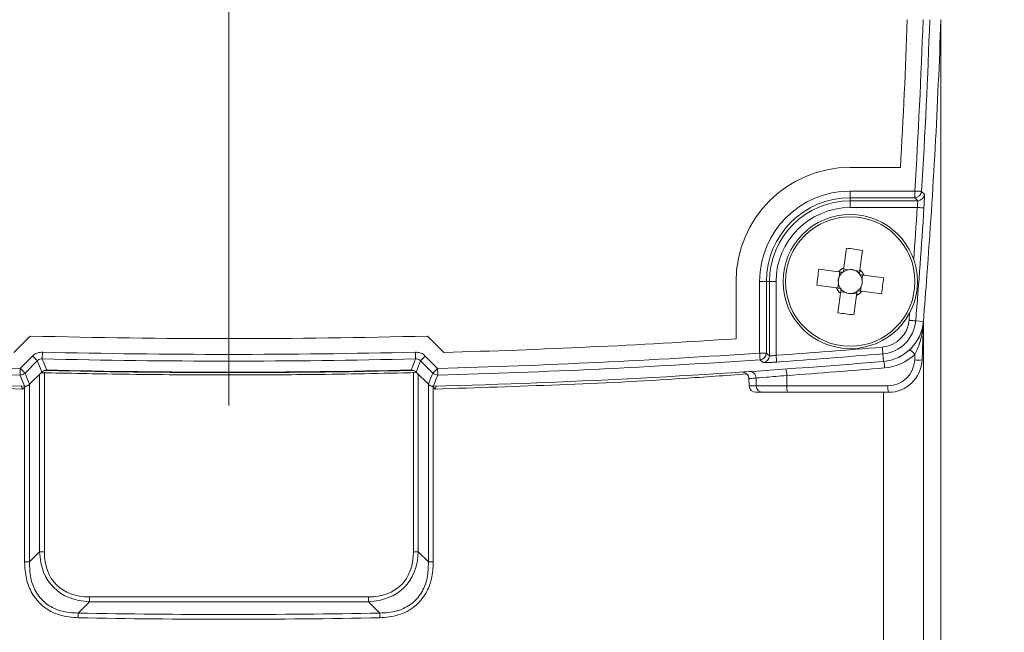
# Model space of a CAD drawing. Header units: millimetres. Extents: x -72 to 415, y 5 to 292.
# Tile 18 of 59: x 91 to 120, y 118 to 136. Entities that reach past the tile are written whole.
import ezdxf

# ---------------------------------------------------------------- set-up
doc = ezdxf.new("R2010")
doc.units = ezdxf.units.MM
doc.linetypes.add('CENTERX2', pattern=[20.32, 12.7, -2.54, 2.54, -2.54])
doc.styles.add('SLDTEXTSTYLE0', font='TXT', dxfattribs={"width": 0.75})
doc.dimstyles.new('SLDDIMSTYLE0', dxfattribs={"dimtxt": 3.5, "dimasz": 3.5, "dimexe": 0, "dimexo": 0.0625, "dimgap": 0.875, "dimtad": 1, "dimdec": 1, "dimrnd": 1e-09, "dimzin": 12, "dimdsep": 46, "dimtxsty": 'SLDTEXTSTYLE0', "dimsah": 1, "dimcen": 0.09, "dimadec": 0, "dimazin": 3, "dimtfac": 1, "dimtofl": 0, "dimtmove": 0, "dimatfit": 3, "dimfxl": 1, "dimfrac": 2, "dimtolj": 1, "dimtzin": 12, "dimarcsym": 0})

# ---------------------------------------------------------------- blocks, each defined once
blk = doc.blocks.new('_D_9')
at = {"color": 7, "linetype": 'Continuous', "lineweight": 0}
for p, q in [((98.14, 147.458), (126.819, 147.458)), ((125.829, 98.931), (125.829, 147.458)), ((113.64, 98.931), (126.819, 98.931))]:
    blk.add_line(p, q, dxfattribs=at)
for points in [[(125.829, 147.458), (125.329, 143.958), (126.329, 143.958)], [(125.829, 98.931), (126.329, 102.431), (125.329, 102.431)]]:
    blk.add_solid(points, dxfattribs=at)
at = {"color": 7, "linetype": 'Continuous', "lineweight": 0, "insert": (121.317, 118.669), "char_height": 3.5, "attachment_point": 1, "rotation": 90, "style": 'SLDTEXTSTYLE0'}
blk.add_mtext('48,5', dxfattribs=at)
blk = doc.blocks.new('_D_10')
at = {"color": 7, "linetype": 'Continuous', "lineweight": 0}
for p, q in [((98.14, 147.458), (132.889, 147.458)), ((131.898, 95.431), (131.898, 147.458)), ((87.301, 95.431), (132.889, 95.431))]:
    blk.add_line(p, q, dxfattribs=at)
for points in [[(131.898, 147.458), (131.398, 143.958), (132.398, 143.958)], [(131.898, 95.431), (132.398, 98.931), (131.398, 98.931)]]:
    blk.add_solid(points, dxfattribs=at)
at = {"color": 7, "linetype": 'Continuous', "lineweight": 0, "insert": (127.387, 118.858), "char_height": 3.5, "attachment_point": 1, "rotation": 90, "style": 'SLDTEXTSTYLE0'}
blk.add_mtext('52', dxfattribs=at)

msp = doc.modelspace()

# ---------------------------------------------------------------- linework, layer by layer
at = {"color": 7, "linetype": 'CENTERX2', "lineweight": 0}
msp.add_line((97.15, 124.969), (97.15, 147.964), dxfattribs=at)
at = {"color": 7, "linetype": 'Continuous', "lineweight": 15}
for p, q in [((118.35, 115.281), (118.35, 136.458)), ((115.65, 132.058), (117.145, 132.058)), ((115.65, 131.155), (115.65, 131.355)), ((117.574, 131.355), (115.65, 131.355)), ((117.574, 131.155), (117.574, 131.355)), ((115.65, 131.155), (117.574, 131.155)), ((115.65, 131.063), (115.65, 131.155)), ((117.66, 131.063), (115.65, 131.063)), ((115.65, 130.863), (115.65, 131.063)), ((115.65, 130.863), (117.645, 130.863)), ((115.599, 129.01), (115.457, 129.029)), ((115.342, 128.942), (115.323, 128.8)), ((115.933, 128.965), (115.791, 128.984)), ((116.001, 128.709), (116.02, 128.851)), ((112.25, 126.952), (112.25, 128.658)), ((112.953, 128.658), (112.953, 126.528)), ((113.153, 128.658), (112.953, 128.658)), ((113.153, 126.528), (113.153, 128.658)), ((113.244, 128.658), (113.153, 128.658)), ((113.244, 128.658), (113.244, 126.443)), ((113.444, 128.658), (113.244, 128.658)), ((113.444, 126.46), (113.444, 128.658)), ((115.298, 128.607), (115.279, 128.466)), ((115.957, 128.375), (115.976, 128.517)), ((115.366, 128.351), (115.508, 128.332)), ((115.7, 128.306), (115.842, 128.287)), ((117.601, 127.487), (117.828, 127.469)), ((117.788, 126.323), (117.828, 127.464)), ((91.234, 127.034), (90.747, 126.547)), ((103.065, 127.034), (103.553, 126.547)), ((90.936, 126.072), (91.302, 126.438)), ((103.363, 126.072), (102.997, 126.438)), ((113.153, 126.528), (112.953, 126.528)), ((116.622, 126.506), (116.642, 126.279)), ((117.577, 126.487), (117.571, 126.323)), ((91.444, 126.297), (91.077, 125.93)), ((102.856, 126.297), (103.222, 125.93)), ((91.21, 125.597), (91.577, 125.963)), ((91.513, 120.607), (91.513, 125.9)), ((91.655, 125.958), (91.655, 120.607)), ((97.15, 125.946), (97.15, 125.875)), ((102.644, 125.958), (102.644, 120.607)), ((103.089, 125.597), (102.722, 125.963)), ((102.786, 120.607), (102.786, 125.9)), ((113.761, 125.859), (113.762, 125.551)), ((90.989, 125.54), (90.977, 125.528)), ((90.977, 125.528), (91.007, 125.457)), ((91.089, 125.539), (91.007, 125.457)), ((91.21, 125.597), (91.21, 120.304)), ((103.089, 125.597), (103.089, 120.304)), ((103.292, 125.457), (103.21, 125.539)), ((103.322, 125.528), (103.292, 125.457)), ((103.322, 125.528), (103.31, 125.54)), ((112.635, 125.769), (112.643, 125.551)), ((112.846, 125.783), (112.854, 125.551)), ((113.762, 125.551), (112.854, 125.551)), ((116.771, 125.551), (113.762, 125.551)), ((112.843, 125.358), (113.052, 125.358)), ((113.052, 125.358), (113.78, 125.358)), ((113.78, 125.358), (116.789, 125.358)), ((91.21, 120.304), (91.513, 120.607)), ((91.655, 120.607), (91.513, 120.607)), ((102.644, 120.607), (102.786, 120.607)), ((103.089, 120.304), (102.786, 120.607)), ((91.21, 120.304), (91.064, 120.304)), ((103.089, 120.304), (103.235, 120.304)), ((92.998, 119.122), (92.659, 118.783)), ((92.998, 119.264), (92.998, 119.122)), ((92.998, 119.264), (101.301, 119.264)), ((101.301, 119.122), (92.998, 119.122)), ((101.301, 119.264), (101.301, 119.122)), ((101.301, 119.122), (101.64, 118.783))]:
    msp.add_line(p, q, dxfattribs=at)
at = {"color": 8, "linetype": 'Continuous', "lineweight": 15}
for p, q in [((117.42, 127.727), (117.402, 127.503)), ((117.828, 115.281), (117.828, 127.453)), ((91.064, 120.304), (91.064, 125.514)), ((103.235, 120.304), (103.235, 125.514)), ((112.854, 125.551), (112.643, 125.551)), ((116.642, 125.358), (116.642, 115.281))]:
    msp.add_line(p, q, dxfattribs=at)
at = {"color": 7, "linetype": 'Continuous', "lineweight": 15, "flags": 128}
for points in [[(117.574, 131.355), (117.612, 131.353), (117.649, 131.351), (117.683, 131.349), (117.713, 131.347), (117.738, 131.345), (117.756, 131.344), (117.768, 131.343), (117.773, 131.343)], [(117.574, 131.155), (117.617, 131.109), (117.66, 131.063)], [(117.86, 131.251), (117.85, 131.261), (117.81, 131.303), (117.773, 131.343)], [(117.845, 130.851), (117.84, 130.851), (117.828, 130.852), (117.809, 130.853), (117.784, 130.855), (117.754, 130.856), (117.72, 130.859), (117.683, 130.861), (117.645, 130.863)], [(115.54, 129.652), (115.531, 129.581), (115.521, 129.509), (115.512, 129.437), (115.502, 129.364), (115.492, 129.291), (115.482, 129.218), (115.472, 129.144), (115.463, 129.07)], [(115.938, 129.007), (115.948, 129.081), (115.958, 129.154), (115.968, 129.227), (115.978, 129.3), (115.987, 129.373), (115.997, 129.445), (116.007, 129.517), (116.016, 129.588)], [(115.301, 128.947), (115.227, 128.957), (115.154, 128.967), (115.08, 128.977), (115.007, 128.986), (114.935, 128.996), (114.863, 129.006), (114.791, 129.015), (114.72, 129.025)], [(116.643, 128.768), (116.572, 128.777), (116.5, 128.787), (116.428, 128.796), (116.355, 128.806), (116.282, 128.816), (116.209, 128.826), (116.135, 128.835), (116.062, 128.845)], [(114.656, 128.549), (114.727, 128.539), (114.799, 128.53), (114.871, 128.52), (114.944, 128.511), (115.017, 128.501), (115.09, 128.491), (115.164, 128.481), (115.237, 128.471)], [(115.361, 128.31), (115.351, 128.236), (115.341, 128.162), (115.331, 128.089), (115.322, 128.016), (115.312, 127.944), (115.302, 127.871), (115.293, 127.8), (115.283, 127.728)], [(115.759, 127.665), (115.768, 127.736), (115.778, 127.808), (115.788, 127.88), (115.797, 127.953), (115.807, 128.025), (115.817, 128.099), (115.827, 128.172), (115.837, 128.246)], [(115.998, 128.37), (116.072, 128.36), (116.145, 128.35), (116.219, 128.34), (116.292, 128.33), (116.364, 128.321), (116.436, 128.311), (116.508, 128.301), (116.579, 128.292)], [(117.601, 127.487), (117.596, 127.488), (117.584, 127.489), (117.566, 127.49), (117.541, 127.492), (117.511, 127.495), (117.477, 127.497), (117.44, 127.5), (117.402, 127.503)], [(116.622, 126.506), (116.622, 126.51), (116.621, 126.522), (116.62, 126.541), (116.617, 126.566), (116.615, 126.596), (116.612, 126.63), (116.609, 126.667), (116.606, 126.705)], [(91.444, 126.297), (91.44, 126.3), (91.432, 126.309), (91.419, 126.322), (91.401, 126.339), (91.38, 126.361), (91.356, 126.385), (91.329, 126.411), (91.302, 126.438)], [(91.59, 126.355), (91.59, 126.36), (91.59, 126.372), (91.591, 126.391), (91.591, 126.416), (91.592, 126.446), (91.593, 126.48), (91.594, 126.517), (91.595, 126.555)], [(102.709, 126.355), (102.709, 126.36), (102.709, 126.372), (102.708, 126.391), (102.708, 126.416), (102.707, 126.446), (102.706, 126.48), (102.705, 126.517), (102.705, 126.555)], [(102.856, 126.297), (102.859, 126.3), (102.867, 126.309), (102.881, 126.322), (102.898, 126.339), (102.919, 126.361), (102.944, 126.385), (102.97, 126.411), (102.997, 126.438)], [(112.966, 126.329), (112.966, 126.334), (112.965, 126.346), (112.964, 126.364), (112.962, 126.389), (112.96, 126.419), (112.958, 126.453), (112.955, 126.49), (112.953, 126.528)], [(113.244, 126.443), (113.199, 126.485), (113.153, 126.528)], [(113.458, 126.261), (113.458, 126.265), (113.457, 126.277), (113.456, 126.296), (113.454, 126.321), (113.452, 126.351), (113.45, 126.385), (113.447, 126.422), (113.444, 126.46)], [(91.577, 125.963), (91.509, 126.133), (91.444, 126.297)], [(91.59, 126.355), (91.592, 126.35), (91.609, 126.308), (91.677, 126.138), (91.723, 126.022)], [(102.709, 126.355), (102.707, 126.35), (102.69, 126.308), (102.623, 126.138), (102.576, 126.022)], [(102.722, 125.963), (102.79, 126.133), (102.856, 126.297)], [(112.966, 126.329), (112.977, 126.319), (113.019, 126.28), (113.058, 126.243)], [(90.93, 125.872), (90.931, 125.877), (90.931, 125.889), (90.931, 125.907), (90.932, 125.932), (90.933, 125.962), (90.934, 125.996), (90.935, 126.033), (90.936, 126.072)], [(91.064, 125.538), (91.059, 125.549), (91.043, 125.591), (90.975, 125.76), (90.93, 125.872)], [(91.077, 125.93), (91.074, 125.934), (91.065, 125.942), (91.052, 125.955), (91.035, 125.973), (91.013, 125.994), (90.989, 126.018), (90.963, 126.045), (90.936, 126.072)], [(91.077, 125.93), (91.143, 125.766), (91.21, 125.597)], [(103.222, 125.93), (103.156, 125.766), (103.089, 125.597)], [(103.222, 125.93), (103.225, 125.934), (103.234, 125.942), (103.247, 125.955), (103.265, 125.973), (103.286, 125.994), (103.31, 126.018), (103.336, 126.045), (103.363, 126.072)], [(103.235, 125.538), (103.24, 125.549), (103.257, 125.591), (103.324, 125.76), (103.369, 125.872)], [(103.369, 125.872), (103.369, 125.877), (103.368, 125.889), (103.368, 125.907), (103.367, 125.932), (103.366, 125.962), (103.365, 125.996), (103.364, 126.033), (103.363, 126.072)]]:
    msp.add_lwpolyline(points, dxfattribs=at)
at = {"color": 7, "linetype": 'Continuous', "lineweight": 15}
for radius in [2, 1.928]:
    msp.add_circle((115.65, 128.658), radius, dxfattribs=at)
for centre, radius, start, end in [((-77.031, 143.281), 194.5, 356.69214, 357.98971), ((-77.031, 143.281), 194.97, 356.49315, 357.99456), ((-77.031, 143.281), 195.17, 356.49315, 357.99662), ((-77.031, 143.281), 195.5, 355.76275, 358), ((115.65, 128.658), 3.4, 90, 180), ((115.65, 128.658), 2.697, 90, 180), ((115.65, 128.658), 2.497, 90, 180), ((115.65, 128.658), 2.405, 90, 180), ((117.573, 131.355), 0.2, 270.0424, 356.4504), ((117.66, 131.263), 0.2, 270.0423, 356.4257), ((115.65, 128.658), 2.205, 90, 180), ((-77.031, 143.281), 195.272, 355.36077, 356.35026), ((114.84, 122.608), 7.078, 80.4392, 84.3254), ((121.699, 127.849), 7.078, 170.4391, 174.3256), ((115.65, 128.658), 0.453, 114.4102, 140.3545), ((115.65, 128.658), 0.355, 98.2145, 124.8447), ((115.65, 128.658), 0.355, 66.5502, 98.2145), ((115.65, 128.658), 0.356, 156.5502, 188.2145), ((115.65, 128.658), 0.356, 129.92, 156.5502), ((115.65, 128.658), 0.355, 124.8447, 129.92), ((115.65, 128.658), 0.355, 39.92, 66.5502), ((115.65, 128.658), 0.355, 34.8447, 39.92), ((115.65, 128.658), 0.453, 24.4102, 50.3545), ((115.65, 128.658), 0.355, 8.2145, 34.8447), ((109.599, 129.468), 7.079, 350.4394, 354.3252), ((-77.031, 143.281), 195.5, 355.36077, 355.76275), ((115.65, 128.658), 0.453, 204.4102, 230.3545), ((115.65, 128.658), 0.356, 188.2145, 214.8447), ((115.65, 128.658), 0.355, 214.8447, 219.92), ((115.65, 128.658), 0.356, 219.92, 246.5502), ((115.65, 128.658), 0.355, 309.92, 336.5502), ((115.65, 128.658), 0.355, 336.5502, 8.2145), ((115.65, 128.658), 0.356, 246.5502, 278.2145), ((115.65, 128.658), 0.355, 278.2145, 304.8447), ((115.65, 128.658), 0.453, 294.4102, 320.3545), ((115.65, 128.658), 0.355, 304.8447, 309.92), ((116.459, 134.709), 7.078, 260.4393, 264.3254), ((116.532, 127.574), 0.872, 274.8195, 355.3608), ((116.532, 127.574), 1.072, 274.8195, 355.3608), ((116.532, 127.574), 1.3, 274.8195, 355.3608), ((117.96, 127.458), 0.133, 175.383, 179.2567), ((97.15, 357.458), 230.5, 268.52932, 271.47068), ((97.15, 357.458), 231, 271.58838, 273.74798), ((97.15, 357.458), 231.572, 274.03502, 274.81953), ((97.15, 357.458), 231.47, 266.08523, 268.46173), ((97.15, 357.458), 230.97, 268.62187, 271.37813), ((97.15, 357.458), 231.47, 271.53827, 273.91477), ((112.952, 126.529), 0.2, 273.9578, 359.9571), ((113.044, 126.443), 0.2, 273.9785, 359.9571), ((97.15, 357.458), 231.772, 274.03502, 274.81953), ((116.55, 127.581), 1.5, 274.8195, 313.1963), ((117.095, 126.107), 0.613, 38.2842, 57.7688), ((97.15, 357.458), 232, 265.44631, 268.49683), ((97.15, 357.458), 231.67, 266.08523, 268.46173), ((97.15, 357.458), 231.17, 268.62187, 271.37813), ((97.15, 357.458), 232, 271.50317, 274.55369), ((97.15, 357.458), 231.67, 271.53827, 273.91477), ((97.167, 357.465), 232.2, 274.09816, 274.81953), ((97.15, 357.458), 232, 274.55369, 274.81953), ((116.124, 126.087), 0.552, 359.9047, 20.2769), ((116.771, 126.351), 0.8, 270, 358), ((116.789, 126.358), 1, 270, 358), ((117.68, 127.791), 1.472, 265.7673, 274.2327), ((90.936, 126.072), 0.2, 268.4796, 314.9824), ((91.655, 125.758), 0.2, 111.07, 135), ((97.15, 357.458), 231.5, 268.65685, 271.34315), ((102.644, 125.758), 0.2, 45, 69.0004), ((103.363, 126.072), 0.2, 225.0176, 271.5204), ((112.435, 125.762), 0.2, 2.0161, 86.7013), ((112.647, 125.777), 0.199, 1.7509, 93.5094), ((113.208, 125.867), 0.553, 359.2024, 19.5082), ((112.843, 125.558), 0.2, 182, 270), ((113.053, 125.557), 0.199, 181.6835, 269.7092), ((114.322, 125.505), 0.562, 175.2306, 195.0841), ((117.332, 125.505), 0.562, 175.23, 195.0835), ((100.397, 118.5), 7.744, 177.9073, 178.9542), ((97.15, 350.539), 231.8, 268.88996, 271.11004), ((93.902, 118.5), 7.744, 1.0458, 2.0927)]:
    msp.add_arc(centre, radius, start, end, dxfattribs=at)
at = {"color": 8, "linetype": 'Continuous', "lineweight": 15}
msp.add_arc((-77.031, 143.281), 195.072, 355.89335, 356.35026, dxfattribs=at)
at = {"color": 7, "linetype": 'Continuous', "lineweight": 15}
for centre, major_axis, ratio, start_param, end_param in [((115.655, 128.702), (0.042, 0.311), 0.990116, 5.965618, 6.600753), ((115.606, 128.664), (0.311, -0.042), 0.990116, 2.824025, 3.45916), ((115.693, 128.652), (0.311, -0.042), 0.990116, 5.965618, 6.600753), ((115.644, 128.615), (0.042, 0.311), 0.990116, 2.824025, 3.45916), ((94.342, 121.951), (2.409, 2.409), 0.616493, 2.617994, 3.665191), ((94.342, 121.951), (2.327, 2.327), 0.57735, 2.617994, 3.665191), ((99.957, 121.951), (-2.409, 2.409), 0.616493, 2.617994, 3.665191), ((99.957, 121.951), (-2.327, 2.327), 0.57735, 2.617994, 3.665191), ((97.15, 350.398), (232, 0), 0.999138, 4.693015, 4.731763)]:
    msp.add_ellipse(centre, major_axis=major_axis, ratio=ratio, start_param=start_param, end_param=end_param, dxfattribs=at)
for points, knots in [([(117.645, 130.863), (117.648, 130.886), (117.653, 130.931), (117.659, 130.991), (117.662, 131.036), (117.662, 131.059), (117.661, 131.062), (117.66, 131.063)], [0, 0, 0, 0, 0.219308, 0.438112, 0.656117, 0.873559, 1, 1, 1, 1]), ([(117.86, 131.251), (117.86, 131.249), (117.862, 131.243), (117.862, 131.196), (117.859, 131.106), (117.853, 130.986), (117.847, 130.896), (117.845, 130.851)], [0, 0, 0, 0, 0.126555, 0.344326, 0.562578, 0.781273, 1, 1, 1, 1]), ([(115.463, 129.07), (115.462, 129.066), (115.458, 129.039), (115.453, 129), (115.448, 128.962), (115.446, 128.95)], [0, 0, 0, 0, 0.1174505, 0.7094635, 1, 1, 1, 1]), ([(115.421, 128.931), (115.409, 128.933), (115.371, 128.938), (115.333, 128.943), (115.306, 128.946), (115.301, 128.947)], [0, 0, 0, 0, 0.290536, 0.882549, 1, 1, 1, 1]), ([(115.922, 128.886), (115.924, 128.899), (115.929, 128.936), (115.934, 128.975), (115.938, 129.002), (115.938, 129.007)], [0, 0, 0, 0, 0.290536, 0.882549, 1, 1, 1, 1]), ([(116.062, 128.845), (116.057, 128.846), (116.03, 128.85), (115.991, 128.855), (115.954, 128.86), (115.941, 128.861)], [0, 0, 0, 0, 0.117451, 0.709464, 1, 1, 1, 1]), ([(115.237, 128.471), (115.242, 128.471), (115.269, 128.467), (115.308, 128.462), (115.345, 128.457), (115.358, 128.455)], [0, 0, 0, 0, 0.11745, 0.709464, 1, 1, 1, 1]), ([(115.377, 128.43), (115.375, 128.418), (115.37, 128.38), (115.365, 128.341), (115.361, 128.314), (115.361, 128.31)], [0, 0, 0, 0, 0.290536, 0.882549, 1, 1, 1, 1]), ([(115.837, 128.246), (115.837, 128.251), (115.841, 128.278), (115.846, 128.317), (115.851, 128.354), (115.853, 128.367)], [0, 0, 0, 0, 0.117451, 0.709464, 1, 1, 1, 1]), ([(115.878, 128.386), (115.89, 128.384), (115.928, 128.379), (115.967, 128.374), (115.994, 128.37), (115.998, 128.37)], [0, 0, 0, 0, 0.290536, 0.88255, 1, 1, 1, 1]), ([(117.577, 126.487), (117.617, 126.563), (117.652, 126.642), (117.711, 126.802), (117.735, 126.883), (117.775, 127.047), (117.791, 127.13), (117.809, 127.254), (117.814, 127.295), (117.82, 127.358), (117.822, 127.379), (117.824, 127.41), (117.825, 127.42), (117.827, 127.44), (117.827, 127.451), (117.828, 127.46)], [0, 0, 0, 0, 0.25, 0.25, 0.5, 0.5, 0.75, 0.75, 0.875, 0.875, 0.9375, 0.9375, 0.96875, 0.96875, 1, 1, 1, 1]), ([(117.828, 127.46), (117.828, 127.461), (117.828, 127.462), (117.828, 127.463), (117.828, 127.463), (117.828, 127.464), (117.828, 127.464), (117.828, 127.464), (117.828, 127.464), (117.828, 127.464)], [0, 0, 0, 0, 0.000004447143, 0.000004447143, 0.000004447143, 0.000006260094, 0.000006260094, 0.000006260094, 0.000007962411, 0.000007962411, 0.000007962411, 0.000007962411]), ([(91.302, 126.438), (91.315, 126.45), (91.362, 126.493), (91.46, 126.545), (91.55, 126.552), (91.595, 126.555)], [0, 0, 0, 0, 0.166978, 0.583491, 1, 1, 1, 1]), ([(102.997, 126.438), (102.984, 126.45), (102.938, 126.493), (102.839, 126.545), (102.75, 126.552), (102.705, 126.555)], [0, 0, 0, 0, 0.166978, 0.583491, 1, 1, 1, 1]), ([(113.444, 126.46), (113.431, 126.458), (113.396, 126.453), (113.34, 126.447), (113.289, 126.442), (113.253, 126.44), (113.247, 126.442), (113.244, 126.443)], [0, 0, 0, 0, 0.129796, 0.348236, 0.565737, 0.782869, 1, 1, 1, 1]), ([(91.59, 126.355), (91.567, 126.354), (91.522, 126.35), (91.473, 126.324), (91.45, 126.303), (91.444, 126.297)], [0, 0, 0, 0, 0.416514, 0.83301, 1, 1, 1, 1]), ([(102.709, 126.355), (102.732, 126.354), (102.777, 126.35), (102.826, 126.324), (102.849, 126.303), (102.856, 126.297)], [0, 0, 0, 0, 0.416514, 0.83301, 1, 1, 1, 1]), ([(113.458, 126.261), (113.432, 126.259), (113.361, 126.254), (113.25, 126.247), (113.147, 126.243), (113.075, 126.241), (113.064, 126.242), (113.058, 126.243)], [0, 0, 0, 0, 0.129287, 0.347307, 0.564925, 0.782484, 1, 1, 1, 1]), ([(91.007, 125.457), (88.541, 125.534), (85.442, 125.631), (82.358, 125.859), (81.729, 125.905)], [0, 0, 0, 0, 0.795948, 1, 1, 1, 1]), ([(97.15, 125.875), (96.094, 125.879), (94.23, 125.885), (92.367, 125.926), (91.56, 125.943)], [0, 0, 0, 0, 0.566535, 1, 1, 1, 1]), ([(91.723, 126.022), (91.701, 126.02), (91.656, 126.017), (91.607, 125.991), (91.584, 125.969), (91.577, 125.963)], [0, 0, 0, 0, 0.416823, 0.833649, 1, 1, 1, 1]), ([(97.15, 125.946), (96.528, 125.947), (95.269, 125.951), (93.441, 125.973), (92.236, 125.999), (91.667, 126.012)], [0, 0, 0, 0, 0.3402327, 0.688534, 1, 1, 1, 1]), ([(102.632, 126.012), (102.078, 125.999), (100.887, 125.973), (99.06, 125.951), (97.786, 125.948), (97.15, 125.946)], [0, 0, 0, 0, 0.303361, 0.651657, 1, 1, 1, 1]), ([(102.739, 125.944), (101.706, 125.922), (99.843, 125.883), (97.979, 125.878), (97.15, 125.875)], [0, 0, 0, 0, 0.554864, 1, 1, 1, 1]), ([(102.576, 126.022), (102.598, 126.02), (102.643, 126.017), (102.692, 125.991), (102.715, 125.969), (102.722, 125.963)], [0, 0, 0, 0, 0.416823, 0.833649, 1, 1, 1, 1]), ([(103.292, 125.457), (105.758, 125.534), (108.857, 125.631), (111.94, 125.859), (112.569, 125.905)], [0, 0, 0, 0, 0.796053, 1, 1, 1, 1]), ([(112.846, 125.783), (112.879, 125.786), (112.988, 125.794), (113.32, 125.822), (113.534, 125.839), (113.761, 125.859)], [0, 0, 0, 0, 0.5, 0.5, 1, 1, 1, 1]), ([(91.21, 125.597), (91.193, 125.582), (91.158, 125.554), (91.104, 125.539), (91.073, 125.538), (91.064, 125.538)], [0, 0, 0, 0, 0.4153833, 0.8307673, 1, 1, 1, 1]), ([(103.089, 125.597), (103.106, 125.582), (103.141, 125.554), (103.195, 125.539), (103.226, 125.538), (103.235, 125.538)], [0, 0, 0, 0, 0.4153833, 0.8307673, 1, 1, 1, 1]), ([(92.655, 118.641), (92.47, 118.658), (92.097, 118.69), (91.606, 118.949), (91.274, 119.345), (91.092, 119.809), (91.074, 120.134), (91.064, 120.304)], [0, 0, 0, 0, 0.214895, 0.431476, 0.624063, 0.803039, 1, 1, 1, 1]), ([(91.21, 120.304), (91.215, 120.144), (91.222, 119.842), (91.379, 119.408), (91.678, 119.044), (91.977, 118.897), (92.307, 118.8), (92.485, 118.791), (92.659, 118.783)], [0, 0, 0, 0, 0.199496, 0.378146, 0.568381, 0.777458, 0.783329, 1, 1, 1, 1]), ([(103.089, 120.304), (103.085, 120.144), (103.077, 119.842), (102.92, 119.408), (102.621, 119.044), (102.322, 118.897), (101.993, 118.8), (101.814, 118.791), (101.64, 118.783)], [0, 0, 0, 0, 0.199496, 0.378146, 0.568381, 0.777458, 0.783329, 1, 1, 1, 1]), ([(101.644, 118.641), (101.83, 118.658), (102.202, 118.69), (102.694, 118.949), (103.025, 119.345), (103.207, 119.809), (103.226, 120.134), (103.235, 120.304)], [0, 0, 0, 0, 0.214895, 0.431476, 0.624063, 0.803039, 1, 1, 1, 1])]:
    msp.add_open_spline(points, degree=3, knots=knots, dxfattribs=at)
at = {"color": 8, "linetype": 'Continuous', "lineweight": 15}
msp.add_open_spline([(112.636, 125.769), (112.645, 125.77), (112.661, 125.771), (112.784, 125.779), (112.846, 125.783)], degree=3, knots=[0, 0, 0, 0, 0.494718, 1, 1, 1, 1], dxfattribs=at)

# ---------------------------------------------------------------- dimensions: what is measured, and where the dimension line sits
at = {"color": 7, "linetype": 'Continuous', "lineweight": 0}
for base, p1, picture, middle in [((131.898, 147.458), (86.311, 95.431), '_D_10', (131.898, 121.444)), ((125.829, 147.458), (112.65, 98.931), '_D_9', (125.829, 123.194))]:
    dim = msp.add_linear_dim(base=base, p1=p1, p2=(97.15, 147.458), angle=90, dimstyle='SLDDIMSTYLE0', dxfattribs=at)
    dim.commit()
    dim.dimension.update_dxf_attribs({"geometry": picture, "text_midpoint": middle, "dimtype": 160})

doc.saveas('drawing.dxf')
